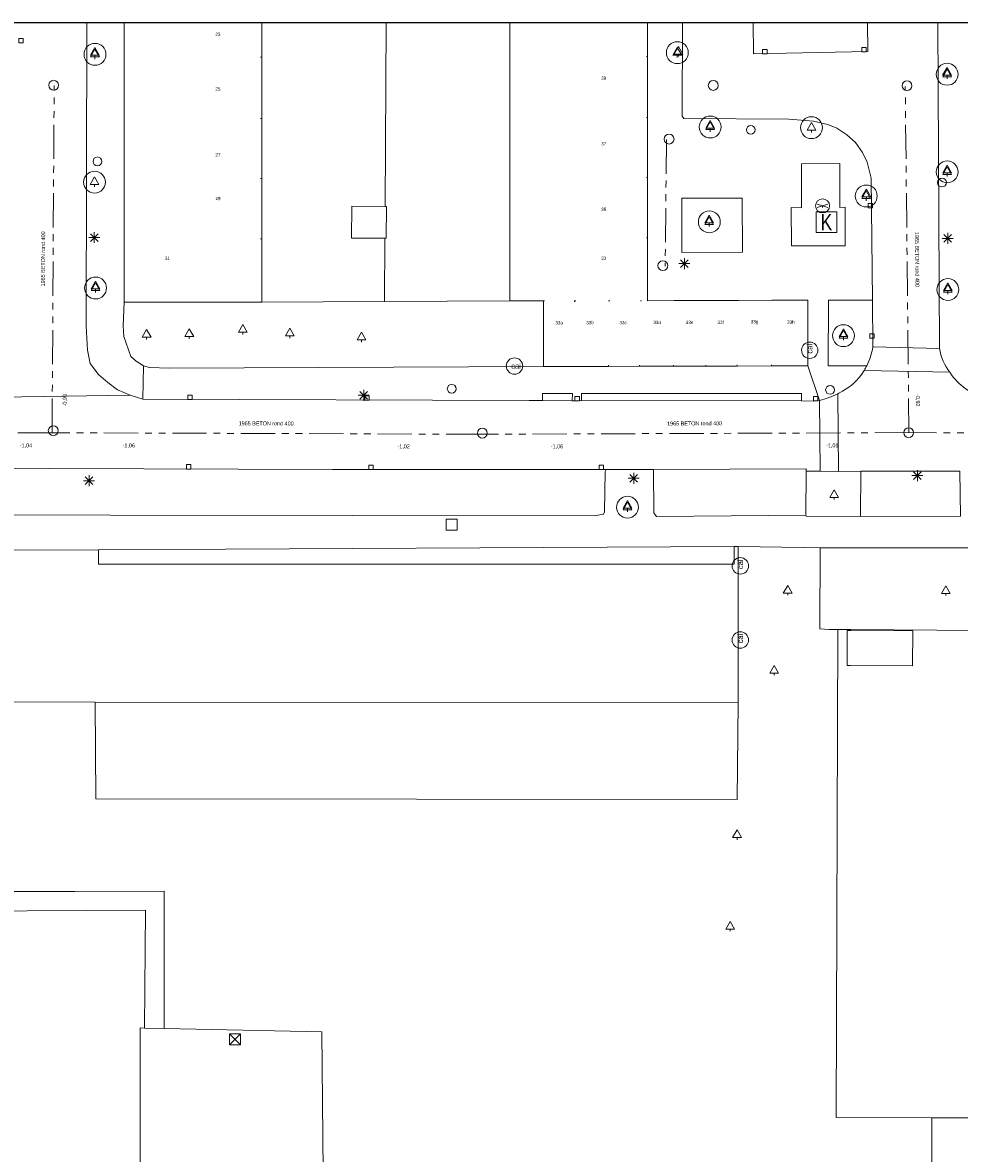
# Model space of a CAD drawing. Header units: millimetres. Extents: x 812 to 183790, y 13 to 580968.
# Tile 240 of 256: x 182537 to 182623, y 580863 to 580966. Entities that reach past the tile are written whole.
import ezdxf

# ---------------------------------------------------------------- set-up
doc = ezdxf.new("R2010")
doc.units = ezdxf.units.MM
doc.header["$LTSCALE"] = 5
doc.linetypes.add('DGN1', pattern=[336.0003, 0, -336.0003])
doc.linetypes.add('PHANTOM2', pattern=[1.25, 0.625, -0.125, 0.125, -0.125, 0.125, -0.125])
for name, color, linetype, lineweight in [('000 BOB begin', 252, 'Continuous', 13), ('000 BOB eind', 252, 'Continuous', 13), ('000 Specificaties_S', 252, 'Continuous', 13), ('046 GEMENGD STELSEL', 252, 'PHANTOM2', 0), ('afsluitpaal', 252, 'Continuous', 9), ('beheer openbare ruimte groenbeheer', 252, 'Continuous', 9), ('beheer openbare ruimte wegbeheer', 252, 'Continuous', 9), ('boom', 252, 'Continuous', 9), ('boomspiegelpunt', 7, 'Continuous', 0), ('brandkraan -put', 252, 'Continuous', 9), ('cai-kast', 252, 'Continuous', 9), ('gebouw op maaiveld onder overbouw', 252, 'Continuous', 9), ('Grens overig bouwwerk IMGEO uitbreiding populatie', 7, 'Continuous', 0), ('Hek overige scheiding', 252, 'Continuous', 9), ('hoofdgebouw', 252, 'Continuous', 9), ('huisnummerreeks BGT', 252, 'Continuous', 9), ('inspectie- rioolput', 252, 'Continuous', 9), ('kant verharding', 252, 'Continuous', 9), ('kolk', 252, 'Continuous', 9), ('lichtmast', 252, 'Continuous', 9), ('maaiveld', 6, 'Continuous', 0), ('overbouw', 252, 'Continuous', 9), ('verkeersbordpaal', 252, 'Continuous', 9), ('waterleidingput', 252, 'Continuous', 9)]:
    doc.layers.add(name, color=color, linetype=linetype, lineweight=lineweight)
for name, color, linetype, lineweight, true_color in [('kunstobject', 7, 'Continuous', 0, 0xe17000), ('scheidingsmuur', 1, 'DGN1', 13, 0xff0000), ('speelvoorziening', 7, 'Continuous', 0, 0xe17000)]:
    doc.layers.add(name, color=color, linetype=linetype, lineweight=lineweight, true_color=true_color)
doc.styles.add('Arial Narrow', font='Arial Narrow.shx')
doc.styles.add('Styledgn000', font='dgn000.shx')
doc.styles.add('Styledgn042', font='dgn042.shx')

# ---------------------------------------------------------------- blocks, each defined once
blk = doc.blocks.new('LANTP')
at = {"linetype": 'Continuous', "lineweight": 0}
for p, q in [((-0.5, 0), (0.5, 0)), ((0.35, -0.35), (-0.35, 0.35)), ((-0.35, -0.35), (0.35, 0.35)), ((0, -0.5), (0, 0.5))]:
    blk.add_line(p, q, dxfattribs=at)
blk = doc.blocks.new('SKOLK5')
at = {"layer": 'kolk', "color": 251, "linetype": 'Continuous', "lineweight": 0, "true_color": 0x696969, "flags": 128}
blk.add_lwpolyline([(-0.2, 0.4), (0.2, 0.4), (0.2, 0), (-0.2, 0), (-0.2, 0.4)], dxfattribs=at)
blk = doc.blocks.new('SKOLK9')
at = {"layer": 'kolk', "color": 251, "linetype": 'Continuous', "lineweight": 0, "true_color": 0x696969, "flags": 128}
blk.add_lwpolyline([(-0.2, 0.4), (0.2, 0.4), (0.2, 0), (-0.2, 0), (-0.2, 0.4)], dxfattribs=at)
blk = doc.blocks.new('RIOOLP8')
at = {"layer": 'inspectie- rioolput', "color": 251, "linetype": 'Continuous', "lineweight": 0, "true_color": 0x696969}
blk.add_circle((0, 0), 0.9, dxfattribs=at)
blk = doc.blocks.new('WATERP2')
at = {"layer": 'waterleidingput', "color": 251, "linetype": 'Continuous', "lineweight": 0, "true_color": 0x696969}
blk.add_circle((0, 0), 0.4, dxfattribs=at)
blk = doc.blocks.new('BOOM5')
at = {"layer": 'boom', "color": 251, "linetype": 'Continuous', "lineweight": 0, "true_color": 0x696969}
blk.add_line((0, -0.43), (0, -0.23), dxfattribs=at)
at = {"layer": 'boom', "color": 251, "linetype": 'Continuous', "lineweight": 0, "true_color": 0x696969, "flags": 128}
blk.add_lwpolyline([(-0.4, -0.23), (0, 0.47), (0.4, -0.23), (-0.4, -0.23)], dxfattribs=at)
blk = doc.blocks.new('BOOMKR13')
at = {"layer": 'boomspiegelpunt', "color": 251, "linetype": 'Continuous', "lineweight": 0, "true_color": 0x696969, "flags": 128}
for points in [[(-0.4, -0.23), (0, 0.47), (0.4, -0.23), (-0.4, -0.23)], [(0, -0.23), (0, -0.43)]]:
    blk.add_lwpolyline(points, dxfattribs=at)
at = {"layer": 'boomspiegelpunt', "color": 251, "linetype": 'Continuous', "lineweight": 0, "true_color": 0x696969}
blk.add_circle((0, 0), 1, dxfattribs=at)
blk = doc.blocks.new('LANTP53')
at = {"layer": 'lichtmast', "color": 251, "linetype": 'Continuous', "lineweight": 0, "true_color": 0x696969}
for p, q in [((-0.5, 0), (0.5, 0)), ((0.35, -0.35), (-0.35, 0.35)), ((-0.35, -0.35), (0.35, 0.35)), ((0, -0.5), (0, 0.5))]:
    blk.add_line(p, q, dxfattribs=at)
blk = doc.blocks.new('BOOMKR19')
at = {"layer": 'boomspiegelpunt', "color": 251, "linetype": 'Continuous', "lineweight": 0, "true_color": 0x696969, "flags": 128}
for points in [[(-0.4, -0.23), (0, 0.47), (0.4, -0.23), (-0.4, -0.23)], [(0, -0.23), (0, -0.43)]]:
    blk.add_lwpolyline(points, dxfattribs=at)
at = {"layer": 'boomspiegelpunt', "color": 251, "linetype": 'Continuous', "lineweight": 0, "true_color": 0x696969}
blk.add_circle((0, 0), 1, dxfattribs=at)
blk = doc.blocks.new('BOOM73')
at = {"layer": 'boom', "color": 251, "linetype": 'Continuous', "lineweight": 0, "true_color": 0x696969}
blk.add_line((0, -0.43), (0, -0.23), dxfattribs=at)
at = {"layer": 'boom', "color": 251, "linetype": 'Continuous', "lineweight": 0, "true_color": 0x696969, "flags": 128}
blk.add_lwpolyline([(-0.4, -0.23), (0, 0.47), (0.4, -0.23), (-0.4, -0.23)], dxfattribs=at)
blk = doc.blocks.new('RIOOLP74')
at = {"layer": 'inspectie- rioolput', "color": 251, "linetype": 'Continuous', "lineweight": 0, "true_color": 0x696969}
blk.add_circle((0, 0), 0.9, dxfattribs=at)
blk = doc.blocks.new('LANTP75')
at = {"layer": 'lichtmast', "color": 251, "linetype": 'Continuous', "lineweight": 0, "true_color": 0x696969}
for p, q in [((-0.5, 0), (0.5, 0)), ((0.35, -0.35), (-0.35, 0.35)), ((-0.35, -0.35), (0.35, 0.35)), ((0, -0.5), (0, 0.5))]:
    blk.add_line(p, q, dxfattribs=at)
blk = doc.blocks.new('BOOM122')
at = {"layer": 'boom', "color": 251, "linetype": 'Continuous', "lineweight": 0, "true_color": 0x696969}
blk.add_line((0, -0.43), (0, -0.23), dxfattribs=at)
at = {"layer": 'boom', "color": 251, "linetype": 'Continuous', "lineweight": 0, "true_color": 0x696969, "flags": 128}
blk.add_lwpolyline([(-0.4, -0.23), (0, 0.47), (0.4, -0.23), (-0.4, -0.23)], dxfattribs=at)
blk = doc.blocks.new('BOOM138')
at = {"layer": 'boom', "color": 251, "linetype": 'Continuous', "lineweight": 0, "true_color": 0x696969}
blk.add_line((0, -0.43), (0, -0.23), dxfattribs=at)
at = {"layer": 'boom', "color": 251, "linetype": 'Continuous', "lineweight": 0, "true_color": 0x696969, "flags": 128}
blk.add_lwpolyline([(-0.4, -0.23), (0, 0.47), (0.4, -0.23), (-0.4, -0.23)], dxfattribs=at)
blk = doc.blocks.new('BOOMKR34')
at = {"layer": 'boomspiegelpunt', "color": 251, "linetype": 'Continuous', "lineweight": 0, "true_color": 0x696969, "flags": 128}
for points in [[(-0.4, -0.23), (0, 0.47), (0.4, -0.23), (-0.4, -0.23)], [(0, -0.23), (0, -0.43)]]:
    blk.add_lwpolyline(points, dxfattribs=at)
at = {"layer": 'boomspiegelpunt', "color": 251, "linetype": 'Continuous', "lineweight": 0, "true_color": 0x696969}
blk.add_circle((0, 0), 1, dxfattribs=at)
blk = doc.blocks.new('BOOMKR35')
at = {"layer": 'boomspiegelpunt', "color": 251, "linetype": 'Continuous', "lineweight": 0, "true_color": 0x696969, "flags": 128}
for points in [[(-0.4, -0.23), (0, 0.47), (0.4, -0.23), (-0.4, -0.23)], [(0, -0.23), (0, -0.43)]]:
    blk.add_lwpolyline(points, dxfattribs=at)
at = {"layer": 'boomspiegelpunt', "color": 251, "linetype": 'Continuous', "lineweight": 0, "true_color": 0x696969}
blk.add_circle((0, 0), 1, dxfattribs=at)
blk = doc.blocks.new('BOOMKR39')
at = {"layer": 'boomspiegelpunt', "color": 251, "linetype": 'Continuous', "lineweight": 0, "true_color": 0x696969, "flags": 128}
for points in [[(-0.4, -0.23), (0, 0.47), (0.4, -0.23), (-0.4, -0.23)], [(0, -0.23), (0, -0.43)]]:
    blk.add_lwpolyline(points, dxfattribs=at)
at = {"layer": 'boomspiegelpunt', "color": 251, "linetype": 'Continuous', "lineweight": 0, "true_color": 0x696969}
blk.add_circle((0, 0), 1, dxfattribs=at)
blk = doc.blocks.new('BOOM213')
at = {"layer": 'boom', "color": 251, "linetype": 'Continuous', "lineweight": 0, "true_color": 0x696969}
blk.add_line((0, -0.43), (0, -0.23), dxfattribs=at)
at = {"layer": 'boom', "color": 251, "linetype": 'Continuous', "lineweight": 0, "true_color": 0x696969, "flags": 128}
blk.add_lwpolyline([(-0.4, -0.23), (0, 0.47), (0.4, -0.23), (-0.4, -0.23)], dxfattribs=at)
blk = doc.blocks.new('BOOMKR47')
at = {"layer": 'boomspiegelpunt', "color": 251, "linetype": 'Continuous', "lineweight": 0, "true_color": 0x696969, "flags": 128}
for points in [[(-0.4, -0.23), (0, 0.47), (0.4, -0.23), (-0.4, -0.23)], [(0, -0.23), (0, -0.43)]]:
    blk.add_lwpolyline(points, dxfattribs=at)
at = {"layer": 'boomspiegelpunt', "color": 251, "linetype": 'Continuous', "lineweight": 0, "true_color": 0x696969}
blk.add_circle((0, 0), 1, dxfattribs=at)
blk = doc.blocks.new('LANTP158')
at = {"layer": 'lichtmast', "color": 251, "linetype": 'Continuous', "lineweight": 0, "true_color": 0x696969}
for p, q in [((-0.5, 0), (0.5, 0)), ((0.35, -0.35), (-0.35, 0.35)), ((-0.35, -0.35), (0.35, 0.35)), ((0, -0.5), (0, 0.5))]:
    blk.add_line(p, q, dxfattribs=at)
blk = doc.blocks.new('CAITR27')
at = {"layer": 'cai-kast', "color": 251, "linetype": 'Continuous', "lineweight": 0, "true_color": 0x696969}
blk.add_circle((0, 0.02), 0.75, dxfattribs=at)
at = {"layer": 'cai-kast', "color": 251, "linetype": 'Continuous', "lineweight": 0, "true_color": 0x696969, "insert": (0, 0.16), "char_height": 0.5, "attachment_point": 5, "rotation": 89.7498, "line_spacing_factor": 0.8, "style": 'Styledgn000'}
blk.add_mtext('{\\C251;cai}', dxfattribs=at)
blk = doc.blocks.new('LANTP223')
at = {"layer": 'lichtmast', "color": 251, "linetype": 'Continuous', "lineweight": 0, "true_color": 0x696969}
for p, q in [((-0.5, 0), (0.5, 0)), ((0.35, -0.35), (-0.35, 0.35)), ((-0.35, -0.35), (0.35, 0.35)), ((0, -0.5), (0, 0.5))]:
    blk.add_line(p, q, dxfattribs=at)
blk = doc.blocks.new('BOOMKR61')
at = {"layer": 'boomspiegelpunt', "color": 251, "linetype": 'Continuous', "lineweight": 0, "true_color": 0x696969, "flags": 128}
for points in [[(-0.4, -0.23), (0, 0.47), (0.4, -0.23), (-0.4, -0.23)], [(0, -0.23), (0, -0.43)]]:
    blk.add_lwpolyline(points, dxfattribs=at)
at = {"layer": 'boomspiegelpunt', "color": 251, "linetype": 'Continuous', "lineweight": 0, "true_color": 0x696969}
blk.add_circle((0, 0), 1, dxfattribs=at)
blk = doc.blocks.new('HINDER136')
at = {"layer": 'afsluitpaal', "color": 251, "linetype": 'Continuous', "lineweight": 0, "true_color": 0x696969}
for p, q in [((-0.5, 0.5), (0.5, -0.5)), ((0.5, 0.5), (-0.5, -0.5))]:
    blk.add_line(p, q, dxfattribs=at)
at = {"layer": 'afsluitpaal', "color": 251, "linetype": 'Continuous', "lineweight": 0, "true_color": 0x696969, "flags": 128}
blk.add_lwpolyline([(-0.5, 0.5), (0.5, 0.5), (0.5, -0.5), (-0.5, -0.5), (-0.5, 0.5)], dxfattribs=at)
blk = doc.blocks.new('LANTP257')
at = {"layer": 'lichtmast', "color": 251, "linetype": 'Continuous', "lineweight": 0, "true_color": 0x696969}
for p, q in [((-0.5, 0), (0.5, 0)), ((0.35, -0.35), (-0.35, 0.35)), ((-0.35, -0.35), (0.35, 0.35)), ((0, -0.5), (0, 0.5))]:
    blk.add_line(p, q, dxfattribs=at)
blk = doc.blocks.new('BRANDK35')
at = {"layer": 'brandkraan -put', "color": 251, "linetype": 'Continuous', "lineweight": 0, "true_color": 0x696969}
blk.add_circle((0, 0), 0.4, dxfattribs=at)
blk = doc.blocks.new('BOOM373')
at = {"layer": 'boom', "color": 251, "linetype": 'Continuous', "lineweight": 0, "true_color": 0x696969}
blk.add_line((0, -0.43), (0, -0.23), dxfattribs=at)
at = {"layer": 'boom', "color": 251, "linetype": 'Continuous', "lineweight": 0, "true_color": 0x696969, "flags": 128}
blk.add_lwpolyline([(-0.4, -0.23), (0, 0.47), (0.4, -0.23), (-0.4, -0.23)], dxfattribs=at)
blk = doc.blocks.new('RIOOLP226')
at = {"layer": 'inspectie- rioolput', "color": 251, "linetype": 'Continuous', "lineweight": 0, "true_color": 0x696969}
blk.add_circle((0, 0), 0.9, dxfattribs=at)
blk = doc.blocks.new('RIOOLP234')
at = {"layer": 'inspectie- rioolput', "color": 251, "linetype": 'Continuous', "lineweight": 0, "true_color": 0x696969}
blk.add_circle((0, 0), 0.9, dxfattribs=at)
blk = doc.blocks.new('BOOM463')
at = {"layer": 'boom', "color": 251, "linetype": 'Continuous', "lineweight": 0, "true_color": 0x696969}
blk.add_line((0, -0.43), (0, -0.23), dxfattribs=at)
at = {"layer": 'boom', "color": 251, "linetype": 'Continuous', "lineweight": 0, "true_color": 0x696969, "flags": 128}
blk.add_lwpolyline([(-0.4, -0.23), (0, 0.47), (0.4, -0.23), (-0.4, -0.23)], dxfattribs=at)
blk = doc.blocks.new('RIOOLP253')
at = {"layer": 'inspectie- rioolput', "color": 251, "linetype": 'Continuous', "lineweight": 0, "true_color": 0x696969}
blk.add_circle((0, 0), 0.9, dxfattribs=at)
blk = doc.blocks.new('SKOLK654')
at = {"layer": 'kolk', "color": 251, "linetype": 'Continuous', "lineweight": 0, "true_color": 0x696969, "flags": 128}
blk.add_lwpolyline([(-0.2, 0.4), (0.2, 0.4), (0.2, 0), (-0.2, 0), (-0.2, 0.4)], dxfattribs=at)
blk = doc.blocks.new('BRANDK42')
at = {"layer": 'brandkraan -put', "color": 251, "linetype": 'Continuous', "lineweight": 0, "true_color": 0x696969}
blk.add_circle((0, 0), 0.4, dxfattribs=at)
blk = doc.blocks.new('RIOOLP259')
at = {"layer": 'inspectie- rioolput', "color": 251, "linetype": 'Continuous', "lineweight": 0, "true_color": 0x696969}
blk.add_circle((0, 0), 0.9, dxfattribs=at)
blk = doc.blocks.new('BOOMKR76')
at = {"layer": 'boomspiegelpunt', "color": 251, "linetype": 'Continuous', "lineweight": 0, "true_color": 0x696969, "flags": 128}
for points in [[(-0.4, -0.23), (0, 0.47), (0.4, -0.23), (-0.4, -0.23)], [(0, -0.23), (0, -0.43)]]:
    blk.add_lwpolyline(points, dxfattribs=at)
at = {"layer": 'boomspiegelpunt', "color": 251, "linetype": 'Continuous', "lineweight": 0, "true_color": 0x696969}
blk.add_circle((0, 0), 1, dxfattribs=at)
blk = doc.blocks.new('SKOLK686')
at = {"layer": 'kolk', "color": 251, "linetype": 'Continuous', "lineweight": 0, "true_color": 0x696969, "flags": 128}
blk.add_lwpolyline([(-0.2, 0.4), (0.2, 0.4), (0.2, 0), (-0.2, 0), (-0.2, 0.4)], dxfattribs=at)
blk = doc.blocks.new('BOOMKR77')
at = {"layer": 'boomspiegelpunt', "color": 251, "linetype": 'Continuous', "lineweight": 0, "true_color": 0x696969, "flags": 128}
for points in [[(-0.4, -0.23), (0, 0.47), (0.4, -0.23), (-0.4, -0.23)], [(0, -0.23), (0, -0.43)]]:
    blk.add_lwpolyline(points, dxfattribs=at)
at = {"layer": 'boomspiegelpunt', "color": 251, "linetype": 'Continuous', "lineweight": 0, "true_color": 0x696969}
blk.add_circle((0, 0), 1, dxfattribs=at)
blk = doc.blocks.new('BOOM497')
at = {"layer": 'boom', "color": 251, "linetype": 'Continuous', "lineweight": 0, "true_color": 0x696969}
blk.add_line((0, -0.43), (0, -0.23), dxfattribs=at)
at = {"layer": 'boom', "color": 251, "linetype": 'Continuous', "lineweight": 0, "true_color": 0x696969, "flags": 128}
blk.add_lwpolyline([(-0.4, -0.23), (0, 0.47), (0.4, -0.23), (-0.4, -0.23)], dxfattribs=at)
blk = doc.blocks.new('BOOM513')
at = {"layer": 'boom', "color": 251, "linetype": 'Continuous', "lineweight": 0, "true_color": 0x696969}
blk.add_line((0, -0.43), (0, -0.23), dxfattribs=at)
at = {"layer": 'boom', "color": 251, "linetype": 'Continuous', "lineweight": 0, "true_color": 0x696969, "flags": 128}
blk.add_lwpolyline([(-0.4, -0.23), (0, 0.47), (0.4, -0.23), (-0.4, -0.23)], dxfattribs=at)
blk = doc.blocks.new('LANTP322')
at = {"layer": 'lichtmast', "color": 251, "linetype": 'Continuous', "lineweight": 0, "true_color": 0x696969}
for p, q in [((-0.5, 0), (0.5, 0)), ((0.35, -0.35), (-0.35, 0.35)), ((-0.35, -0.35), (0.35, 0.35)), ((0, -0.5), (0, 0.5))]:
    blk.add_line(p, q, dxfattribs=at)
blk = doc.blocks.new('SKOLK765')
at = {"layer": 'kolk', "color": 251, "linetype": 'Continuous', "lineweight": 0, "true_color": 0x696969, "flags": 128}
blk.add_lwpolyline([(-0.2, 0.4), (0.2, 0.4), (0.2, 0), (-0.2, 0), (-0.2, 0.4)], dxfattribs=at)
blk = doc.blocks.new('RIOOLP293')
at = {"layer": 'inspectie- rioolput', "color": 251, "linetype": 'Continuous', "lineweight": 0, "true_color": 0x696969}
blk.add_circle((0, 0), 0.9, dxfattribs=at)
blk = doc.blocks.new('BOOMKR83')
at = {"layer": 'boomspiegelpunt', "color": 251, "linetype": 'Continuous', "lineweight": 0, "true_color": 0x696969, "flags": 128}
for points in [[(-0.4, -0.23), (0, 0.47), (0.4, -0.23), (-0.4, -0.23)], [(0, -0.23), (0, -0.43)]]:
    blk.add_lwpolyline(points, dxfattribs=at)
at = {"layer": 'boomspiegelpunt', "color": 251, "linetype": 'Continuous', "lineweight": 0, "true_color": 0x696969}
blk.add_circle((0, 0), 1, dxfattribs=at)
blk = doc.blocks.new('SKOLK787')
at = {"layer": 'kolk', "color": 251, "linetype": 'Continuous', "lineweight": 0, "true_color": 0x696969, "flags": 128}
blk.add_lwpolyline([(-0.2, 0.4), (0.2, 0.4), (0.2, 0), (-0.2, 0), (-0.2, 0.4)], dxfattribs=at)
blk = doc.blocks.new('CAITR49')
at = {"layer": 'cai-kast', "color": 251, "linetype": 'Continuous', "lineweight": 0, "true_color": 0x696969}
blk.add_circle((0.02, 0), 0.75, dxfattribs=at)
at = {"layer": 'cai-kast', "color": 251, "linetype": 'Continuous', "lineweight": 0, "true_color": 0x696969, "insert": (0.16, 0), "char_height": 0.5, "attachment_point": 5, "rotation": 0.121, "line_spacing_factor": 0.8, "style": 'Styledgn000'}
blk.add_mtext('{\\C251;cai}', dxfattribs=at)
blk = doc.blocks.new('BOOM541')
at = {"layer": 'boom', "color": 251, "linetype": 'Continuous', "lineweight": 0, "true_color": 0x696969}
blk.add_line((0, -0.43), (0, -0.23), dxfattribs=at)
at = {"layer": 'boom', "color": 251, "linetype": 'Continuous', "lineweight": 0, "true_color": 0x696969, "flags": 128}
blk.add_lwpolyline([(-0.4, -0.23), (0, 0.47), (0.4, -0.23), (-0.4, -0.23)], dxfattribs=at)
blk = doc.blocks.new('BOOM556')
at = {"layer": 'boom', "color": 251, "linetype": 'Continuous', "lineweight": 0, "true_color": 0x696969}
blk.add_line((0, -0.43), (0, -0.23), dxfattribs=at)
at = {"layer": 'boom', "color": 251, "linetype": 'Continuous', "lineweight": 0, "true_color": 0x696969, "flags": 128}
blk.add_lwpolyline([(-0.4, -0.23), (0, 0.47), (0.4, -0.23), (-0.4, -0.23)], dxfattribs=at)
blk = doc.blocks.new('SKOLK826')
at = {"layer": 'kolk', "color": 251, "linetype": 'Continuous', "lineweight": 0, "true_color": 0x696969, "flags": 128}
blk.add_lwpolyline([(-0.2, 0.4), (0.2, 0.4), (0.2, 0), (-0.2, 0), (-0.2, 0.4)], dxfattribs=at)
blk = doc.blocks.new('BOOMKR97')
at = {"layer": 'boomspiegelpunt', "color": 251, "linetype": 'Continuous', "lineweight": 0, "true_color": 0x696969, "flags": 128}
for points in [[(-0.4, -0.23), (0, 0.47), (0.4, -0.23), (-0.4, -0.23)], [(0, -0.23), (0, -0.43)]]:
    blk.add_lwpolyline(points, dxfattribs=at)
at = {"layer": 'boomspiegelpunt', "color": 251, "linetype": 'Continuous', "lineweight": 0, "true_color": 0x696969}
blk.add_circle((0, 0), 1, dxfattribs=at)
blk = doc.blocks.new('BOOM633')
at = {"layer": 'boom', "color": 251, "linetype": 'Continuous', "lineweight": 0, "true_color": 0x696969}
blk.add_line((0, -0.43), (0, -0.23), dxfattribs=at)
at = {"layer": 'boom', "color": 251, "linetype": 'Continuous', "lineweight": 0, "true_color": 0x696969, "flags": 128}
blk.add_lwpolyline([(-0.4, -0.23), (0, 0.47), (0.4, -0.23), (-0.4, -0.23)], dxfattribs=at)
blk = doc.blocks.new('BOOM641')
at = {"layer": 'boom', "color": 251, "linetype": 'Continuous', "lineweight": 0, "true_color": 0x696969}
blk.add_line((0, -0.43), (0, -0.23), dxfattribs=at)
at = {"layer": 'boom', "color": 251, "linetype": 'Continuous', "lineweight": 0, "true_color": 0x696969, "flags": 128}
blk.add_lwpolyline([(-0.4, -0.23), (0, 0.47), (0.4, -0.23), (-0.4, -0.23)], dxfattribs=at)
blk = doc.blocks.new('SKOLK913')
at = {"layer": 'kolk', "color": 251, "linetype": 'Continuous', "lineweight": 0, "true_color": 0x696969, "flags": 128}
blk.add_lwpolyline([(-0.2, 0.4), (0.2, 0.4), (0.2, 0), (-0.2, 0), (-0.2, 0.4)], dxfattribs=at)
blk = doc.blocks.new('BOOMKR105')
at = {"layer": 'boomspiegelpunt', "color": 251, "linetype": 'Continuous', "lineweight": 0, "true_color": 0x696969, "flags": 128}
for points in [[(-0.4, -0.23), (0, 0.47), (0.4, -0.23), (-0.4, -0.23)], [(0, -0.23), (0, -0.43)]]:
    blk.add_lwpolyline(points, dxfattribs=at)
at = {"layer": 'boomspiegelpunt', "color": 251, "linetype": 'Continuous', "lineweight": 0, "true_color": 0x696969}
blk.add_circle((0, 0), 1, dxfattribs=at)
blk = doc.blocks.new('SKOLK959')
at = {"layer": 'kolk', "color": 251, "linetype": 'Continuous', "lineweight": 0, "true_color": 0x696969, "flags": 128}
blk.add_lwpolyline([(-0.2, 0.4), (0.2, 0.4), (0.2, 0), (-0.2, 0), (-0.2, 0.4)], dxfattribs=at)
blk = doc.blocks.new('SPEEL13')
at = {"layer": 'speelvoorziening', "color": 251, "linetype": 'Continuous', "lineweight": 0, "true_color": 0x696969}
for p, q in [((0, 0), (-0.48, 0.16)), ((0, 0), (-0.48, -0.16)), ((0.48, 0.16), (0, 0)), ((0, 0), (0, -0.14)), ((0.48, -0.16), (0, 0))]:
    blk.add_line(p, q, dxfattribs=at)
blk.add_circle((0, 0), 0.641, dxfattribs=at)
blk = doc.blocks.new('BOOM670')
at = {"layer": 'boom', "color": 251, "linetype": 'Continuous', "lineweight": 0, "true_color": 0x696969}
blk.add_line((0, -0.43), (0, -0.23), dxfattribs=at)
at = {"layer": 'boom', "color": 251, "linetype": 'Continuous', "lineweight": 0, "true_color": 0x696969, "flags": 128}
blk.add_lwpolyline([(-0.4, -0.23), (0, 0.47), (0.4, -0.23), (-0.4, -0.23)], dxfattribs=at)
blk = doc.blocks.new('BOOM697')
at = {"layer": 'boom', "color": 251, "linetype": 'Continuous', "lineweight": 0, "true_color": 0x696969}
blk.add_line((0, -0.43), (0, -0.23), dxfattribs=at)
at = {"layer": 'boom', "color": 251, "linetype": 'Continuous', "lineweight": 0, "true_color": 0x696969, "flags": 128}
blk.add_lwpolyline([(-0.4, -0.23), (0, 0.47), (0.4, -0.23), (-0.4, -0.23)], dxfattribs=at)
blk = doc.blocks.new('RIOOLP391')
at = {"layer": 'inspectie- rioolput', "color": 251, "linetype": 'Continuous', "lineweight": 0, "true_color": 0x696969}
blk.add_circle((0, 0), 0.9, dxfattribs=at)
blk = doc.blocks.new('KUNSTA8')
at = {"layer": 'kunstobject', "color": 251, "linetype": 'Continuous', "lineweight": 0, "true_color": 0x696969}
for p, q in [((-0.95, -0.95), (-0.95, 0.95)), ((-0.95, 0.95), (0.95, 0.95)), ((0.95, -0.95), (0.95, 0.95)), ((-0.95, -0.95), (0.95, -0.95))]:
    blk.add_line(p, q, dxfattribs=at)
at = {"layer": 'kunstobject', "color": 251, "linetype": 'Continuous', "lineweight": 0, "true_color": 0x696969, "insert": (0, 0), "char_height": 1.5, "attachment_point": 5, "line_spacing_factor": 0.8, "style": 'Styledgn042'}
blk.add_mtext('{\\Fdgn000|c0;\\W0.8;\\C251;K}', dxfattribs=at)
blk = doc.blocks.new('WATERP67')
at = {"layer": 'waterleidingput', "color": 251, "linetype": 'Continuous', "lineweight": 0, "true_color": 0x696969}
blk.add_circle((0, 0), 0.4, dxfattribs=at)
blk = doc.blocks.new('SKOLK1068')
at = {"layer": 'kolk', "color": 251, "linetype": 'Continuous', "lineweight": 0, "true_color": 0x696969, "flags": 128}
blk.add_lwpolyline([(-0.2, 0.4), (0.2, 0.4), (0.2, 0), (-0.2, 0), (-0.2, 0.4)], dxfattribs=at)
blk = doc.blocks.new('SKOLK1115')
at = {"layer": 'kolk', "color": 251, "linetype": 'Continuous', "lineweight": 0, "true_color": 0x696969, "flags": 128}
blk.add_lwpolyline([(-0.2, 0.4), (0.2, 0.4), (0.2, 0), (-0.2, 0), (-0.2, 0.4)], dxfattribs=at)
blk = doc.blocks.new('WATERP71')
at = {"layer": 'waterleidingput', "color": 251, "linetype": 'Continuous', "lineweight": 0, "true_color": 0x696969}
blk.add_circle((0, 0), 0.4, dxfattribs=at)
blk = doc.blocks.new('CAITR78')
at = {"layer": 'cai-kast', "color": 251, "linetype": 'Continuous', "lineweight": 0, "true_color": 0x696969}
blk.add_circle((0, 0.02), 0.75, dxfattribs=at)
at = {"layer": 'cai-kast', "color": 251, "linetype": 'Continuous', "lineweight": 0, "true_color": 0x696969, "insert": (0, 0.16), "char_height": 0.5, "attachment_point": 5, "rotation": 89.879, "line_spacing_factor": 0.8, "style": 'Styledgn000'}
blk.add_mtext('{\\C251;cai}', dxfattribs=at)
blk = doc.blocks.new('BOOM790')
at = {"layer": 'boom', "color": 251, "linetype": 'Continuous', "lineweight": 0, "true_color": 0x696969}
blk.add_line((0, -0.43), (0, -0.23), dxfattribs=at)
at = {"layer": 'boom', "color": 251, "linetype": 'Continuous', "lineweight": 0, "true_color": 0x696969, "flags": 128}
blk.add_lwpolyline([(-0.4, -0.23), (0, 0.47), (0.4, -0.23), (-0.4, -0.23)], dxfattribs=at)
blk = doc.blocks.new('SKOLK1163')
at = {"layer": 'kolk', "color": 251, "linetype": 'Continuous', "lineweight": 0, "true_color": 0x696969, "flags": 128}
blk.add_lwpolyline([(-0.2, 0.4), (0.2, 0.4), (0.2, 0), (-0.2, 0), (-0.2, 0.4)], dxfattribs=at)
blk = doc.blocks.new('BOOMKR124')
at = {"layer": 'boomspiegelpunt', "color": 251, "linetype": 'Continuous', "lineweight": 0, "true_color": 0x696969, "flags": 128}
for points in [[(-0.4, -0.23), (0, 0.47), (0.4, -0.23), (-0.4, -0.23)], [(0, -0.23), (0, -0.43)]]:
    blk.add_lwpolyline(points, dxfattribs=at)
at = {"layer": 'boomspiegelpunt', "color": 251, "linetype": 'Continuous', "lineweight": 0, "true_color": 0x696969}
blk.add_circle((0, 0), 1, dxfattribs=at)
blk = doc.blocks.new('PAAL110')
at = {"layer": 'verkeersbordpaal', "color": 251, "linetype": 'Continuous', "lineweight": 0, "true_color": 0x696969}
for p, q in [((-0.5, -0.5), (-0.5, 0.5)), ((-0.5, 0.5), (0.5, 0.5)), ((0.5, -0.5), (0.5, 0.5)), ((-0.5, -0.5), (0.5, -0.5))]:
    blk.add_line(p, q, dxfattribs=at)
blk = doc.blocks.new('CAITR84')
at = {"layer": 'cai-kast', "color": 251, "linetype": 'Continuous', "lineweight": 0, "true_color": 0x696969}
blk.add_circle((0, 0.02), 0.75, dxfattribs=at)
at = {"layer": 'cai-kast', "color": 251, "linetype": 'Continuous', "lineweight": 0, "true_color": 0x696969, "insert": (0, 0.16), "char_height": 0.5, "attachment_point": 5, "rotation": 90.9523, "line_spacing_factor": 0.8, "style": 'Styledgn000'}
blk.add_mtext('{\\C251;cai}', dxfattribs=at)
blk = doc.blocks.new('BOOM835')
at = {"layer": 'boom', "color": 251, "linetype": 'Continuous', "lineweight": 0, "true_color": 0x696969}
blk.add_line((0, -0.43), (0, -0.23), dxfattribs=at)
at = {"layer": 'boom', "color": 251, "linetype": 'Continuous', "lineweight": 0, "true_color": 0x696969, "flags": 128}
blk.add_lwpolyline([(-0.4, -0.23), (0, 0.47), (0.4, -0.23), (-0.4, -0.23)], dxfattribs=at)
blk = doc.blocks.new('BOOM847')
at = {"layer": 'boom', "color": 251, "linetype": 'Continuous', "lineweight": 0, "true_color": 0x696969}
blk.add_line((0, -0.43), (0, -0.23), dxfattribs=at)
at = {"layer": 'boom', "color": 251, "linetype": 'Continuous', "lineweight": 0, "true_color": 0x696969, "flags": 128}
blk.add_lwpolyline([(-0.4, -0.23), (0, 0.47), (0.4, -0.23), (-0.4, -0.23)], dxfattribs=at)
blk = doc.blocks.new('BOOM852')
at = {"layer": 'boom', "color": 251, "linetype": 'Continuous', "lineweight": 0, "true_color": 0x696969}
blk.add_line((0, -0.43), (0, -0.23), dxfattribs=at)
at = {"layer": 'boom', "color": 251, "linetype": 'Continuous', "lineweight": 0, "true_color": 0x696969, "flags": 128}
blk.add_lwpolyline([(-0.4, -0.23), (0, 0.47), (0.4, -0.23), (-0.4, -0.23)], dxfattribs=at)
blk = doc.blocks.new('BOOM858')
at = {"layer": 'boom', "color": 251, "linetype": 'Continuous', "lineweight": 0, "true_color": 0x696969}
blk.add_line((0, -0.43), (0, -0.23), dxfattribs=at)
at = {"layer": 'boom', "color": 251, "linetype": 'Continuous', "lineweight": 0, "true_color": 0x696969, "flags": 128}
blk.add_lwpolyline([(-0.4, -0.23), (0, 0.47), (0.4, -0.23), (-0.4, -0.23)], dxfattribs=at)
blk = doc.blocks.new('BOOM861')
at = {"layer": 'boom', "color": 251, "linetype": 'Continuous', "lineweight": 0, "true_color": 0x696969}
blk.add_line((0, -0.43), (0, -0.23), dxfattribs=at)
at = {"layer": 'boom', "color": 251, "linetype": 'Continuous', "lineweight": 0, "true_color": 0x696969, "flags": 128}
blk.add_lwpolyline([(-0.4, -0.23), (0, 0.47), (0.4, -0.23), (-0.4, -0.23)], dxfattribs=at)
blk = doc.blocks.new('BOOM924')
at = {"layer": 'boom', "color": 251, "linetype": 'Continuous', "lineweight": 0, "true_color": 0x696969}
blk.add_line((0, -0.43), (0, -0.23), dxfattribs=at)
at = {"layer": 'boom', "color": 251, "linetype": 'Continuous', "lineweight": 0, "true_color": 0x696969, "flags": 128}
blk.add_lwpolyline([(-0.4, -0.23), (0, 0.47), (0.4, -0.23), (-0.4, -0.23)], dxfattribs=at)

msp = doc.modelspace()

# ---------------------------------------------------------------- linework, layer by layer
at = {"ltscale": 0.2}
msp.add_lwpolyline([(182314.708, 580966.07), (183589.202, 580966.07), (183589.202, 580301.164), (182314.708, 580301.164)], close=True, dxfattribs=at)
msp.add_lwpolyline([(182314.708, 580966.07), (183589.202, 580966.07), (183589.202, 580301.164), (182314.708, 580301.164)], close=True, dxfattribs=at)
msp.add_lwpolyline([(182314.708, 580966.07), (183589.202, 580966.07), (183589.202, 580301.164), (182314.708, 580301.164)], close=True, dxfattribs=at)
at = {"layer": '046 GEMENGD STELSEL', "flags": 128}
for points in [[(182539.711, 580928.613), (182539.902, 580960.338)], [(182617.99, 580928.616), (182617.654, 580960.245)], [(182595.837, 580955.385), (182595.721, 580943.832)], [(182539.711, 580928.613), (182512.641, 580928.372)], [(182578.829, 580928.466), (182539.711, 580928.613)], [(182617.99, 580928.616), (182578.829, 580928.466)], [(182664.261, 580928.52), (182617.99, 580928.616)]]:
    msp.add_lwpolyline(points, dxfattribs=at)
at = {"layer": 'beheer openbare ruimte groenbeheer', "color": 251, "lineweight": 0, "true_color": 0x696969}
for points in [[(182609.865, 580910.695), (182610.715, 580910.642)], [(182610.715, 580910.642), (182611.509, 580910.644)], [(182611.497, 580910.557), (182611.338, 580866.043)], [(182611.509, 580910.644), (182611.497, 580910.557)], [(182611.509, 580910.644), (182612.67, 580910.648)], [(182612.67, 580910.648), (182624.459, 580910.548)], [(182543.72, 580895.167), (182543.642, 580904.001)], [(182620.073, 580866.026), (182611.338, 580866.043)]]:
    msp.add_lwpolyline(points, dxfattribs=at)
at = {"layer": 'beheer openbare ruimte wegbeheer', "color": 251, "lineweight": 0, "true_color": 0x696969}
for points in [[(182547.995, 580931.675), (182548.055, 580934.728)], [(182608.763, 580934.719), (182609.805, 580931.543)], [(182532.935, 580931.827), (182546.845, 580932.03)]]:
    msp.add_lwpolyline(points, dxfattribs=at)
at = {"layer": 'gebouw op maaiveld onder overbouw', "color": 251, "lineweight": 0, "true_color": 0x696969, "flags": 128}
msp.add_lwpolyline([(182602.032, 580918.227), (182602.032, 580916.594), (182543.943, 580916.61), (182543.944, 580917.926)], dxfattribs=at)
at = {"layer": 'Grens overig bouwwerk IMGEO uitbreiding populatie', "color": 251, "lineweight": 0, "true_color": 0x696969, "flags": 128}
for points in [[(182570.137, 580949.284), (182567.082, 580949.299), (182567.068, 580946.393), (182570.12, 580946.382)], [(182612.642, 580907.343), (182612.34, 580907.345), (182612.358, 580910.544)], [(182618.334, 580910.509), (182618.315, 580907.31), (182612.642, 580907.343)]]:
    msp.add_lwpolyline(points, dxfattribs=at)
at = {"layer": 'Grens overig bouwwerk IMGEO uitbreiding populatie', "color": 251, "lineweight": 0, "true_color": 0x696969}
for points in [[(182612.669, 580910.542), (182612.358, 580910.544)], [(182618.334, 580910.509), (182612.669, 580910.542)]]:
    msp.add_lwpolyline(points, dxfattribs=at)
at = {"layer": 'Hek overige scheiding', "color": 251, "lineweight": 0, "true_color": 0x696969, "flags": 128}
for points in [[(182570.231, 580966.07), (182570.137, 580949.284)], [(182608.162, 580949.154), (182608.17, 580953.158), (182611.671, 580953.187), (182611.684, 580949.179), (182612.173, 580949.198), (182612.172, 580945.691)], [(182612.172, 580945.691), (182607.248, 580945.693), (182607.237, 580949.177), (182608.162, 580949.154)], [(182602.384, 580903.952), (182602.308, 580895.109), (182543.72, 580895.167)]]:
    msp.add_lwpolyline(points, dxfattribs=at)
at = {"layer": 'Hek overige scheiding', "color": 251, "lineweight": 0, "true_color": 0x696969}
for points in [[(182570.088, 580940.606), (182570.12, 580946.382)], [(182570.088, 580940.606), (182558.866, 580940.544)], [(182581.531, 580940.668), (182570.088, 580940.606)], [(182609.889, 580918.1), (182609.865, 580910.695)]]:
    msp.add_lwpolyline(points, dxfattribs=at)
at = {"layer": 'hoofdgebouw', "color": 251, "lineweight": 0, "true_color": 0x696969}
for points in [[(182546.297, 580962.868), (182546.297, 580966.07)], [(182558.862, 580962.9), (182558.862, 580966.07)], [(182581.527, 580962.958), (182581.526, 580966.07)], [(182594.108, 580962.99), (182594.107, 580966.07)], [(182546.298, 580957.288), (182546.297, 580962.868)], [(182558.863, 580957.32), (182558.862, 580962.9)], [(182581.528, 580957.378), (182581.527, 580962.958)], [(182594.109, 580957.41), (182594.108, 580962.99)], [(182546.299, 580951.788), (182546.298, 580957.288)], [(182558.864, 580951.82), (182558.863, 580957.32)], [(182581.529, 580951.878), (182581.528, 580957.378)], [(182594.11, 580951.91), (182594.109, 580957.41)], [(182581.53, 580946.377), (182581.529, 580951.878)], [(182594.111, 580946.409), (182594.11, 580951.91)], [(182546.3, 580946.289), (182546.299, 580951.788)], [(182558.865, 580946.321), (182558.864, 580951.82)], [(182546.301, 580940.54), (182546.3, 580946.289)], [(182558.866, 580940.544), (182558.865, 580946.321)], [(182581.531, 580940.668), (182581.53, 580946.377)], [(182594.112, 580940.67), (182594.111, 580946.409)], [(182546.301, 580940.54), (182558.866, 580940.544)], [(182584.598, 580940.668), (182581.531, 580940.668)], [(182584.598, 580940.668), (182584.615, 580934.65)], [(182596.557, 580940.677), (182594.112, 580940.67)], [(182599.508, 580940.685), (182596.557, 580940.677)], [(182602.41, 580940.694), (182599.508, 580940.685)], [(182605.461, 580940.703), (182602.41, 580940.694)], [(182584.615, 580934.65), (182587.481, 580934.658)], [(182587.481, 580934.658), (182590.532, 580934.667)], [(182590.532, 580934.667), (182593.384, 580934.675)], [(182593.384, 580934.675), (182596.485, 580934.684)], [(182596.485, 580934.684), (182599.437, 580934.692)], [(182599.437, 580934.692), (182602.288, 580934.7)], [(182602.288, 580934.7), (182605.442, 580934.71)], [(182605.442, 580934.71), (182608.763, 580934.719)], [(182543.944, 580917.926), (182500, 580917.875)], [(182602.032, 580918.227), (182602.388, 580918.226)], [(182602.388, 580918.226), (182602.384, 580903.952)], [(182543.642, 580904.001), (182500, 580904.037)], [(182602.384, 580903.952), (182543.642, 580904.001)]]:
    msp.add_lwpolyline(points, dxfattribs=at)
at = {"layer": 'hoofdgebouw', "color": 251, "lineweight": 0, "true_color": 0x696969, "flags": 128}
msp.add_lwpolyline([(182608.763, 580934.719), (182608.746, 580940.712), (182605.461, 580940.703)], dxfattribs=at)
at = {"layer": 'kant verharding', "color": 251, "lineweight": 0, "true_color": 0x696969, "flags": 128}
for points in [[(182584.513, 580931.541), (182583.286, 580931.551), (182547.995, 580931.675), (182546.845, 580932.03), (182545.696, 580932.534), (182544.798, 580933.187), (182543.949, 580933.941), (182543.203, 580934.945), (182542.956, 580936.147), (182542.813, 580938.348), (182542.875, 580966.07)], [(182614.209, 580966.07), (182614.244, 580963.419), (182603.786, 580963.205), (182603.767, 580966.07)], [(182584.615, 580934.65), (182550.405, 580934.519), (182548.605, 580934.575), (182548.055, 580934.728), (182547.405, 580935.13), (182546.907, 580935.582), (182546.263, 580937.385), (182546.216, 580938.386), (182546.301, 580940.54)], [(182614.653, 580940.728), (182614.691, 580936.446), (182620.768, 580936.309)], [(182587.24, 580931.529), (182584.513, 580931.541), (182584.516, 580932.191), (182587.243, 580932.179), (182587.24, 580931.529), (182587.682, 580931.53), (182588.073, 580931.537), (182588.073, 580932.187), (182608.167, 580932.181), (182608.167, 580931.531), (182609.247, 580931.503), (182609.469, 580931.523), (182609.805, 580931.543), (182609.876, 580925.095)], [(182608.167, 580931.531), (182588.073, 580931.537)], [(182594.652, 580925.253), (182590.341, 580925.254)], [(182608.561, 580921.085), (182608.597, 580925.096)], [(182613.587, 580925.098), (182613.565, 580920.951)], [(182637.979, 580910.543), (182638.158, 580918.101), (182609.889, 580918.1), (182608.388, 580918.125), (182602.388, 580918.226)], [(182488.691, 580897.189), (182489.947, 580897.214), (182500, 580897.196), (182511.756, 580896.976), (182511.721, 580886.668), (182531.784, 580886.698), (182541.791, 580886.713), (182549.946, 580886.735), (182549.955, 580874.186), (182564.362, 580873.875), (182564.616, 580845.152), (182547.757, 580845.362), (182547.753, 580874.233), (182548.153, 580874.224), (182548.239, 580884.99), (182531.979, 580884.913), (182511.765, 580884.817), (182511.755, 580881.764), (182512.879, 580881.761)], [(182548.153, 580874.224), (182549.955, 580874.186)], [(182624.441, 580866.04), (182620.073, 580866.026), (182620.085, 580862.322), (182620.151, 580841.112), (182620.203, 580824.432)]]:
    msp.add_lwpolyline(points, dxfattribs=at)
for points in [[(182611.561, 580925.079), (182613.587, 580925.098), (182618.773, 580925.101), (182622.649, 580925.1), (182622.709, 580921), (182613.565, 580920.951), (182608.602, 580920.999), (182608.561, 580921.085), (182594.94, 580920.954), (182594.691, 580921.306), (182594.652, 580925.253), (182608.599, 580925.309), (182608.597, 580925.096), (182609.876, 580925.095), (182611.561, 580925.079), (182611.484, 580932.172), (182611.573, 580932.209, 0.1442605), (182613.894, 580934.303), (182621.733, 580934.126, -0.1213682), (182620.768, 580936.309), (182620.643, 580966.07)], [(182613.894, 580934.303, 0.0234438), (182614.144, 580934.733), (182610.623, 580934.724), (182610.636, 580940.717), (182614.653, 580940.728), (182614.555, 580951.859), (182614.16, 580953.311), (182613.763, 580954.214), (182613.115, 580955.117), (182612.317, 580955.82), (182611.418, 580956.424), (182610.569, 580956.777), (182609.269, 580957.081), (182607.018, 580957.239), (182597.412, 580957.323), (182597.263, 580957.523), (182597.307, 580966.07)], [(182614.144, 580934.733, 0.0858244), (182614.691, 580936.446)], [(182625.066, 580925.073), (182625.086, 580931.767, -0.1953721), (182621.733, 580934.126)], [(182609.805, 580931.543, 0.0469353), (182611.484, 580932.172)]]:
    msp.add_lwpolyline(points, format="xyb", dxfattribs=at)
for points in [[(182597.253, 580945.079), (182597.239, 580950.029), (182602.769, 580950.045), (182602.783, 580945.095)], [(182522.215, 580925.391), (182565.335, 580925.261), (182590.341, 580925.254), (182590.25, 580925.073), (182590.188, 580921.371), (182590.087, 580921.172), (182589.236, 580921.024), (182522.943, 580921.104), (182522.694, 580921.356), (182522.595, 580921.606), (182522.505, 580924.809)]]:
    msp.add_lwpolyline(points, close=True, dxfattribs=at)
at = {"layer": 'maaiveld', "color": 251, "lineweight": 0, "true_color": 0x696969, "flags": 128}
msp.add_lwpolyline([(182570.241, 580946.381), (182570.254, 580949.284), (182570.137, 580949.284)], dxfattribs=at)
at = {"layer": 'maaiveld', "color": 251, "lineweight": 0, "true_color": 0x696969}
msp.add_lwpolyline([(182570.241, 580946.381), (182570.12, 580946.382)], dxfattribs=at)
at = {"layer": 'overbouw', "color": 251, "lineweight": 0, "true_color": 0x696969}
msp.add_lwpolyline([(182602.032, 580918.227), (182543.944, 580917.926)], dxfattribs=at)
at = {"layer": 'scheidingsmuur', "color": 251, "lineweight": 0, "ltscale": 0.1, "true_color": 0x696969}
for points in [[(182558.862, 580962.9), (182546.297, 580962.868)], [(182594.108, 580962.99), (182581.527, 580962.958)], [(182558.863, 580957.32), (182546.298, 580957.288)], [(182594.109, 580957.41), (182581.528, 580957.378)], [(182594.11, 580951.91), (182581.529, 580951.878)], [(182558.864, 580951.82), (182546.299, 580951.788)], [(182558.865, 580946.321), (182546.3, 580946.289)], [(182594.111, 580946.409), (182581.53, 580946.377)], [(182584.598, 580940.668), (182587.449, 580940.669)], [(182587.449, 580940.669), (182587.481, 580934.658)], [(182587.449, 580940.669), (182590.552, 580940.669)], [(182590.532, 580934.667), (182590.552, 580940.669)], [(182590.552, 580940.669), (182593.455, 580940.67)], [(182593.384, 580934.675), (182593.455, 580940.67)], [(182593.455, 580940.67), (182594.112, 580940.67)], [(182596.485, 580934.684), (182596.557, 580940.677)], [(182599.437, 580934.692), (182599.508, 580940.685)], [(182602.288, 580934.7), (182602.41, 580940.694)], [(182605.442, 580934.71), (182605.461, 580940.703)]]:
    msp.add_lwpolyline(points, dxfattribs=at)

# ---------------------------------------------------------------- block references
at = {"color": 251, "linetype": 'Continuous', "lineweight": 0, "true_color": 0x696969}
for name, p in [('SKOLK686', (182536.868, 580964.217)), ('BOOMKR34', (182596.83, 580963.321)), ('BOOMKR124', (182543.632, 580963.171)), ('BOOM633', (182543.625, 580963.314)), ('BOOM697', (182596.926, 580963.413)), ('SKOLK913', (182604.825, 580963.227)), ('SKOLK959', (182613.874, 580963.41)), ('BOOMKR39', (182621.476, 580961.352)), ('BOOM497', (182621.469, 580961.493)), ('BOOMKR76', (182599.837, 580956.536)), ('BOOM463', (182599.831, 580956.656)), ('BOOMKR97', (182609.082, 580956.478)), ('BRANDK42', (182603.54, 580956.27)), ('WATERP71', (182543.853, 580953.395)), ('BOOMKR13', (182621.489, 580952.433)), ('BOOM847', (182621.489, 580952.575)), ('BOOMKR19', (182543.592, 580951.498)), ('WATERP67', (182621.011, 580951.456)), ('BOOMKR35', (182614.093, 580950.235)), ('BOOM670', (182614.1, 580950.379)), ('SPEEL13', (182610.101, 580949.33)), ('BOOMKR61', (182599.751, 580947.867)), ('KUNSTA8', (182610.452, 580947.845)), ('SKOLK9', (182614.453, 580949.148)), ('BOOM213', (182599.744, 580947.997)), ('LANTP322', (182543.569, 580946.44)), ('LANTP223', (182621.534, 580946.359)), ('LANTP53', (182597.473, 580944.054)), ('BOOMKR83', (182543.687, 580941.833)), ('BOOMKR77', (182621.55, 580941.685)), ('BOOM5', (182543.682, 580941.972)), ('BOOM541', (182621.55, 580941.827)), ('BOOM73', (182557.138, 580938.017)), ('BOOMKR47', (182612.008, 580937.479)), ('BOOM861', (182548.353, 580937.554)), ('BOOM641', (182552.25, 580937.62)), ('BOOM556', (182561.431, 580937.686)), ('BOOM513', (182567.969, 580937.319)), ('BOOM924', (182612.015, 580937.623)), ('SKOLK1163', (182614.629, 580937.251)), ('CAITR78', (182608.93, 580936.119)), ('CAITR49', (182581.936, 580934.699)), ('LANTP', (182568.178, 580932.031)), ('BRANDK35', (182576.22, 580932.627)), ('WATERP2', (182610.783, 580932.519)), ('SKOLK826', (182552.31, 580931.641)), ('SKOLK787', (182568.477, 580931.586)), ('SKOLK765', (182587.682, 580931.53)), ('SKOLK5', (182609.469, 580931.523)), ('SKOLK654', (182552.197, 580925.291)), ('SKOLK1068', (182568.837, 580925.26)), ('SKOLK1115', (182589.901, 580925.254)), ('LANTP257', (182618.77, 580924.695)), ('LANTP75', (182543.095, 580924.228)), ('LANTP158', (182592.852, 580924.453)), ('BOOM122', (182611.156, 580922.93)), ('BOOMKR105', (182592.279, 580921.804)), ('BOOM852', (182592.276, 580921.946)), ('PAAL110', (182576.219, 580920.222)), ('CAITR84', (182602.588, 580916.426)), ('BOOM858', (182606.914, 580914.192)), ('BOOM790', (182621.369, 580914.163)), ('CAITR27', (182602.585, 580909.652)), ('BOOM835', (182605.672, 580906.885)), ('BOOM373', (182602.287, 580891.865)), ('BOOM138', (182601.65, 580883.5)), ('HINDER136', (182556.411, 580873.185))]:
    msp.add_blockref(name, p, dxfattribs=at)
at = {"color": 251, "linetype": 'Continuous', "lineweight": 0, "true_color": 0x696969, "xscale": 0.5, "yscale": 0.5}
for name, p in [('RIOOLP391', (182539.86, 580960.35)), ('RIOOLP253', (182600.11, 580960.33)), ('RIOOLP293', (182617.81, 580960.31)), ('RIOOLP74', (182596.08, 580955.43)), ('RIOOLP226', (182595.51, 580943.87))]:
    msp.add_blockref(name, p, dxfattribs=at)
at = {"linetype": 'Continuous', "lineweight": 0, "xscale": 0.5, "yscale": 0.5}
for name, p in [('RIOOLP234', (182539.82, 580928.8)), ('RIOOLP259', (182579.02, 580928.57)), ('RIOOLP8', (182617.97, 580928.62))]:
    msp.add_blockref(name, p, dxfattribs=at)

# ---------------------------------------------------------------- texts
at = {"layer": '000 BOB begin', "char_height": 0.36, "attachment_point": 5, "line_spacing_factor": 0.6, "style": 'Arial Narrow'}
for s, insert, rotation in [('-0,96', (182540.902, 580931.577), 89.38142), ('-0,92', (182618.781, 580931.568), 270.61858), ('-1,04', (182537.329, 580927.416), 0.57296)]:
    msp.add_mtext(s, dxfattribs=dict(at, insert=insert, rotation=rotation))
for s, insert in [('-1,02', (182571.829, 580927.329)), ('-1,01', (182610.99, 580927.419))]:
    msp.add_mtext(s, dxfattribs=dict(at, insert=insert))
at = {"layer": '000 BOB eind', "char_height": 0.36, "attachment_point": 5, "line_spacing_factor": 0.6, "style": 'Arial Narrow'}
for insert in [(182546.711, 580927.416), (182585.829, 580927.33)]:
    msp.add_mtext('-1,06', dxfattribs=dict(at, insert=insert))
at = {"layer": '000 Specificaties_S', "char_height": 0.36, "attachment_point": 5, "line_spacing_factor": 0.6, "style": 'Arial Narrow'}
for insert, rotation in [((182538.89, 580944.486), 89.65506), ((182618.739, 580944.44), 270.60864), ((182559.27, 580929.456), 359.78469), ((182598.41, 580929.458), 0.21946)]:
    msp.add_mtext('1965 BETON rond 400', dxfattribs=dict(at, insert=insert, rotation=rotation))
at = {"layer": 'huisnummerreeks BGT', "color": 251, "linetype": 'Continuous', "lineweight": 0, "true_color": 0x696969, "char_height": 0.3, "attachment_point": 5, "line_spacing_factor": 0.8, "style": 'Styledgn000'}
for s, insert in [('{\\C251;23}', (182554.862, 580965)), ('{\\C251;39}', (182590.103, 580961)), ('{\\C251;25}', (182554.863, 580960)), ('{\\C251;37}', (182590.104, 580955)), ('{\\C251;27}', (182554.864, 580954)), ('{\\C251;29}', (182554.864, 580950)), ('{\\C251;35}', (182590.106, 580949)), ('{\\C251;31}', (182550.25, 580944.541)), ('{\\C251;33}', (182590.106, 580944.548))]:
    msp.add_mtext(s, dxfattribs=dict(at, insert=insert))
at = {"layer": 'huisnummerreeks BGT', "color": 251, "linetype": 'Continuous', "lineweight": 0, "true_color": 0x696969, "char_height": 0.3, "attachment_point": 5, "rotation": 0.2, "line_spacing_factor": 0.8, "style": 'Styledgn000'}
for s, insert in [('{\\C251;33a}', (182586.029, 580938.654)), ('{\\C251;33b}', (182588.858, 580938.662)), ('{\\C251;33c}', (182591.876, 580938.671)), ('{\\C251;33d}', (182594.984, 580938.68)), ('{\\C251;33e}', (182597.955, 580938.688)), ('{\\C251;33f}', (182600.787, 580938.696)), ('{\\C251;33g}', (182603.894, 580938.705)), ('{\\C251;33h}', (182607.207, 580938.715))]:
    msp.add_mtext(s, dxfattribs=dict(at, insert=insert))

doc.saveas('drawing.dxf')
